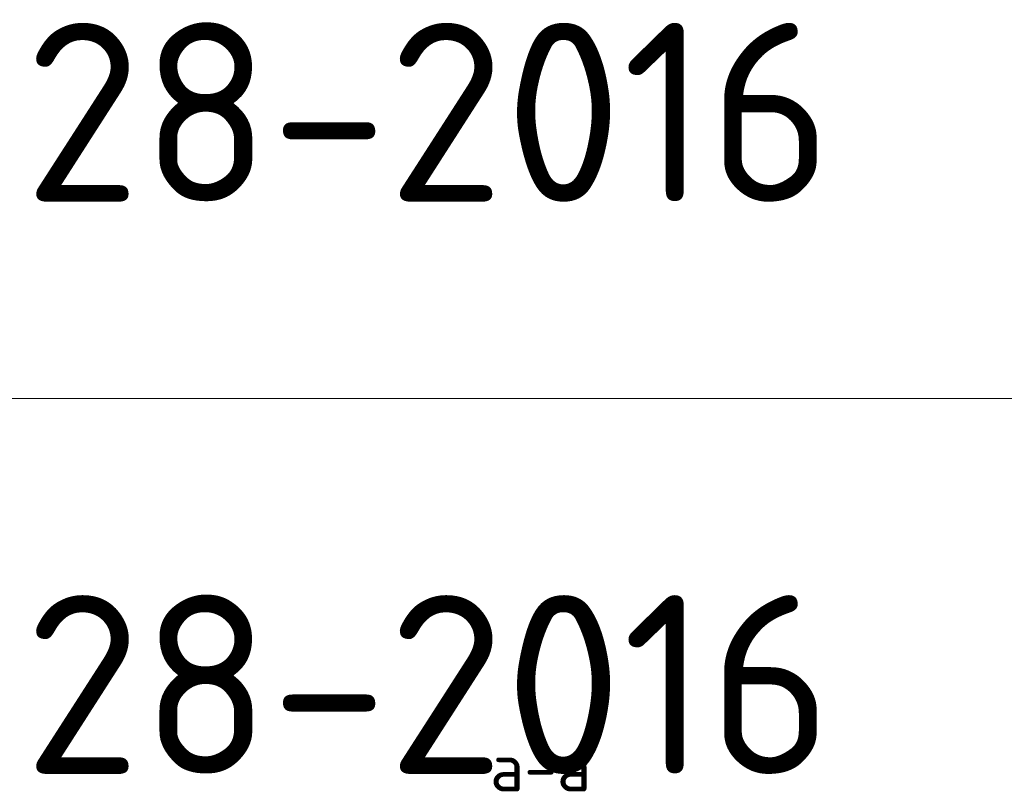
# Model space of a CAD drawing. Header units: metres. Extents: x -38 to 97, y -15 to 21.
# Tile 143 of 209: x 71.71 to 73.09, y 8.72 to 9.8. Entities that reach past the tile are written whole.
import ezdxf

# ---------------------------------------------------------------- set-up
doc = ezdxf.new("R2010")
doc.units = ezdxf.units.M
doc.styles.add('ISOCPEUR', font='txt')

msp = doc.modelspace()

# ---------------------------------------------------------------- linework, layer by layer
at = {"color": 7, "linetype": 'Continuous', "lineweight": 13, "transparency": 33554687}
msp.add_line((86.4198, 9.2717), (67.9198, 9.2717), dxfattribs=at)

# ---------------------------------------------------------------- texts
at = {"color": 7, "linetype": 'Continuous', "lineweight": 35, "transparency": 33554687, "char_height": 0.25, "width": 2.743715, "attachment_point": 7, "style": 'ISOCPEUR'}
for insert in [(70.3506, 9.5467), (70.3506, 8.7467)]:
    msp.add_mtext('\\W0.96;ГОСТ 34028-2016', dxfattribs=dict(at, insert=insert))
at = {"color": 7, "linetype": 'Continuous', "lineweight": 50, "transparency": 33554687, "insert": (72.4375, 8.756), "char_height": 0.0675, "width": 0.1863, "attachment_point": 5, "style": 'ISOCPEUR'}
msp.add_mtext('\\A1;{\\fISOCPEUR|i0|b0;\\H0.067500;\\W1.000000;\\C7;а-а}\\P', dxfattribs=at)
msp.add_mtext('\\A1;{\\fISOCPEUR|i0|b0;\\H0.067500;\\W1.000000;\\C7;а-а}\\P', dxfattribs=at)
msp.add_mtext('\\A1;{\\fISOCPEUR|i0|b0;\\H0.067500;\\W1.000000;\\C7;а-а}\\P', dxfattribs=at)

doc.saveas('drawing.dxf')
